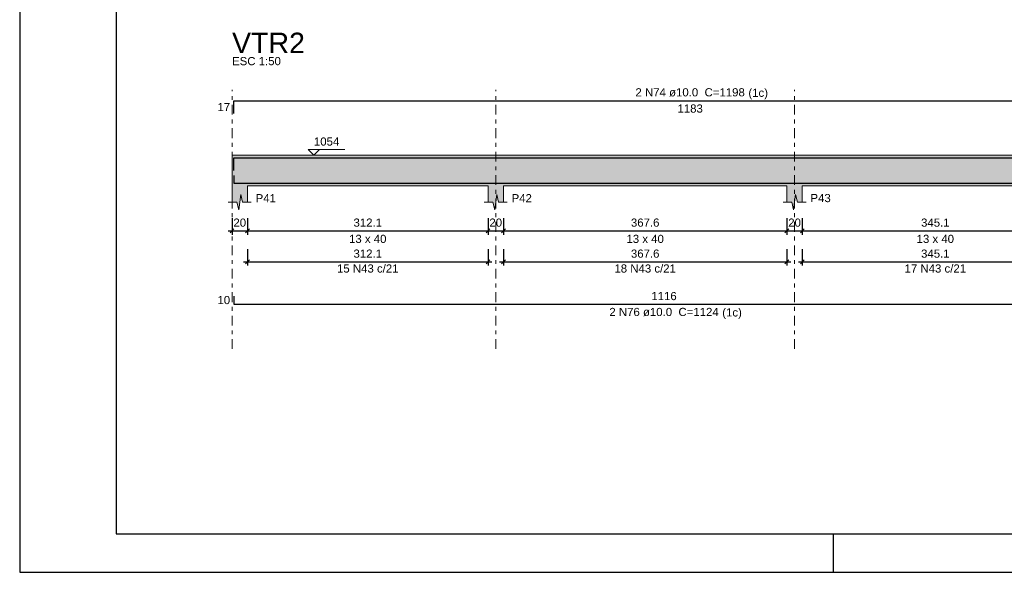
# Model space of a CAD drawing. Header units: millimetres. Extents: x 0 to 84.1, y 0 to 59.4.
# Tile 1 of 16: x 0 to 25.5, y 0 to 14.3. Entities that reach past the tile are written whole.
import ezdxf

# ---------------------------------------------------------------- set-up
doc = ezdxf.new("R2010")
doc.units = ezdxf.units.MM
doc.header["$MEASUREMENT"] = 0
doc.linetypes.add('DASHDOT', pattern=[2.54, 1.27, -0.635, 0, -0.635])
doc.linetypes.add('NULL', pattern=[0])
doc.layers.get('0').update_dxf_attribs({"lineweight": 18})
for name, color, linetype, lineweight in [('Descrição da armadura', 7, 'Continuous', 0), ('DT-Barras na forma', 2, 'Continuous', 30), ('DT-Barras rebatidas', 2, 'Continuous', 30), ('DT-Cotas', 9, 'Continuous', 5), ('DT-Forma', 5, 'Continuous', 5), ('DT-Hachura forma vigas', 254, 'Continuous', 5), ('DT-Pontilhado', 9, 'DASHDOT', 5), ('DT-Textos', 7, 'Continuous', 5), ('DT-Título', 3, 'Continuous', 20), ('Textos armaduras', 7, 'Continuous', 0)]:
    doc.layers.add(name, color=color, linetype=linetype, lineweight=lineweight)
doc.layers.add('SEDUC_MARF', color=1, linetype='Continuous')
doc.layers.add('SEDUC_MARGG', color=7, linetype='Continuous')
doc.styles.add('Arial', font='txt')
doc.dimstyles.new('UM_50.000000', dxfattribs={"dimtxt": 0.18, "dimasz": 0.1, "dimexe": 0.1, "dimexo": 0.2, "dimgap": 0, "dimtad": 1, "dimtih": 1, "dimtoh": 1, "dimdec": 1, "dimlfac": 50, "dimzin": 0, "dimdsep": 46, "dimtxsty": 'Standard', "dimcen": 0.09, "dimdle": 0.1, "dimadec": 1, "dimazin": 2, "dimtfac": 1, "dimtdec": 4, "dimtofl": 0, "dimtmove": 0, "dimatfit": 3, "dimfxl": 1, "dimtolj": 1, "dimarcsym": 0})

# ---------------------------------------------------------------- blocks, each defined once
blk = doc.blocks.new('_Oblique')
at = {"color": 0, "linetype": 'ByBlock', "lineweight": -2}
blk.add_line((-0.5, -0.5), (0.5, 0.5), dxfattribs=at)
blk = doc.blocks.new('*D143')
at = {"layer": 'Defpoints', "color": 0}
for p in [(5.509, 9.393), (5.909, 9.393), (5.909, 8.863)]:
    blk.add_point(p, dxfattribs=at)
at = {"layer": 'DT-Cotas', "color": 0, "lineweight": -2}
for p, q in [((5.509, 9.193), (5.509, 8.763)), ((5.909, 9.193), (5.909, 8.763)), ((5.409, 8.863), (6.009, 8.863))]:
    blk.add_line(p, q, dxfattribs=at)
at = {"layer": 'DT-Cotas', "color": 0, "lineweight": -2, "xscale": 0.1, "yscale": 0.1, "zscale": 0.1, "rotation": 180}
blk.add_blockref('_Oblique', (5.509, 8.863), dxfattribs=at)
at = {"layer": 'DT-Cotas', "color": 0, "lineweight": -2, "xscale": 0.1, "yscale": 0.1, "zscale": 0.1}
blk.add_blockref('_Oblique', (5.909, 8.863), dxfattribs=at)
at = {"layer": 'DT-Cotas', "color": 7, "insert": (5.709, 9.075), "char_height": 0.2118, "attachment_point": 5, "rotation": 0.0057, "style": 'Arial'}
blk.add_mtext('\\A1;20', dxfattribs=at)
blk = doc.blocks.new('*D144')
at = {"layer": 'Defpoints', "color": 0}
for p in [(5.909, 9.393), (12.15, 9.393), (12.15, 8.863)]:
    blk.add_point(p, dxfattribs=at)
at = {"layer": 'DT-Cotas', "color": 0, "lineweight": -2}
for p, q in [((5.909, 9.193), (5.909, 8.763)), ((12.15, 9.193), (12.15, 8.763)), ((5.809, 8.863), (12.25, 8.863))]:
    blk.add_line(p, q, dxfattribs=at)
at = {"layer": 'DT-Cotas', "color": 0, "lineweight": -2, "xscale": 0.1, "yscale": 0.1, "zscale": 0.1, "rotation": 180}
blk.add_blockref('_Oblique', (5.909, 8.863), dxfattribs=at)
at = {"layer": 'DT-Cotas', "color": 0, "lineweight": -2, "xscale": 0.1, "yscale": 0.1, "zscale": 0.1}
blk.add_blockref('_Oblique', (12.15, 8.863), dxfattribs=at)
at = {"layer": 'DT-Cotas', "color": 7, "insert": (9.03, 9.075), "char_height": 0.2118, "attachment_point": 5, "rotation": 0.0057, "style": 'Arial'}
blk.add_mtext('\\A1;312.1', dxfattribs=at)
blk = doc.blocks.new('*D145')
at = {"layer": 'Defpoints', "color": 0}
for p in [(12.15, 9.393), (12.55, 9.393), (12.55, 8.863)]:
    blk.add_point(p, dxfattribs=at)
at = {"layer": 'DT-Cotas', "color": 0, "lineweight": -2}
for p, q in [((12.15, 9.193), (12.15, 8.763)), ((12.55, 9.193), (12.55, 8.763)), ((12.05, 8.863), (12.65, 8.863))]:
    blk.add_line(p, q, dxfattribs=at)
at = {"layer": 'DT-Cotas', "color": 0, "lineweight": -2, "xscale": 0.1, "yscale": 0.1, "zscale": 0.1, "rotation": 180}
blk.add_blockref('_Oblique', (12.15, 8.863), dxfattribs=at)
at = {"layer": 'DT-Cotas', "color": 0, "lineweight": -2, "xscale": 0.1, "yscale": 0.1, "zscale": 0.1}
blk.add_blockref('_Oblique', (12.55, 8.863), dxfattribs=at)
at = {"layer": 'DT-Cotas', "color": 7, "insert": (12.35, 9.075), "char_height": 0.2118, "attachment_point": 5, "rotation": 0.0057, "style": 'Arial'}
blk.add_mtext('\\A1;20', dxfattribs=at)
blk = doc.blocks.new('*D146')
at = {"layer": 'Defpoints', "color": 0}
for p in [(12.55, 9.393), (19.903, 9.393), (19.903, 8.863)]:
    blk.add_point(p, dxfattribs=at)
at = {"layer": 'DT-Cotas', "color": 0, "lineweight": -2}
for p, q in [((12.55, 9.193), (12.55, 8.763)), ((19.903, 9.193), (19.903, 8.763)), ((12.45, 8.863), (20.003, 8.863))]:
    blk.add_line(p, q, dxfattribs=at)
at = {"layer": 'DT-Cotas', "color": 0, "lineweight": -2, "xscale": 0.1, "yscale": 0.1, "zscale": 0.1, "rotation": 180}
blk.add_blockref('_Oblique', (12.55, 8.863), dxfattribs=at)
at = {"layer": 'DT-Cotas', "color": 0, "lineweight": -2, "xscale": 0.1, "yscale": 0.1, "zscale": 0.1}
blk.add_blockref('_Oblique', (19.903, 8.863), dxfattribs=at)
at = {"layer": 'DT-Cotas', "color": 7, "insert": (16.227, 9.075), "char_height": 0.2118, "attachment_point": 5, "style": 'Arial'}
blk.add_mtext('\\A1;367.6', dxfattribs=at)
blk = doc.blocks.new('*D147')
at = {"layer": 'Defpoints', "color": 0}
for p in [(19.903, 9.393), (20.303, 9.393), (20.303, 8.863)]:
    blk.add_point(p, dxfattribs=at)
at = {"layer": 'DT-Cotas', "color": 0, "lineweight": -2}
for p, q in [((19.903, 9.193), (19.903, 8.763)), ((20.303, 9.193), (20.303, 8.763)), ((19.803, 8.863), (20.403, 8.863))]:
    blk.add_line(p, q, dxfattribs=at)
at = {"layer": 'DT-Cotas', "color": 0, "lineweight": -2, "xscale": 0.1, "yscale": 0.1, "zscale": 0.1, "rotation": 180}
blk.add_blockref('_Oblique', (19.903, 8.863), dxfattribs=at)
at = {"layer": 'DT-Cotas', "color": 0, "lineweight": -2, "xscale": 0.1, "yscale": 0.1, "zscale": 0.1}
blk.add_blockref('_Oblique', (20.303, 8.863), dxfattribs=at)
at = {"layer": 'DT-Cotas', "color": 7, "insert": (20.103, 9.075), "char_height": 0.2118, "attachment_point": 5, "rotation": 0.0057, "style": 'Arial'}
blk.add_mtext('\\A1;20', dxfattribs=at)
blk = doc.blocks.new('*D148')
at = {"layer": 'Defpoints', "color": 0}
for p in [(20.303, 9.393), (27.206, 9.393), (27.206, 8.863)]:
    blk.add_point(p, dxfattribs=at)
at = {"layer": 'DT-Cotas', "color": 0, "lineweight": -2}
for p, q in [((20.303, 9.193), (20.303, 8.763)), ((27.206, 9.193), (27.206, 8.763)), ((20.203, 8.863), (27.306, 8.863))]:
    blk.add_line(p, q, dxfattribs=at)
at = {"layer": 'DT-Cotas', "color": 0, "lineweight": -2, "xscale": 0.1, "yscale": 0.1, "zscale": 0.1, "rotation": 180}
blk.add_blockref('_Oblique', (20.303, 8.863), dxfattribs=at)
at = {"layer": 'DT-Cotas', "color": 0, "lineweight": -2, "xscale": 0.1, "yscale": 0.1, "zscale": 0.1}
blk.add_blockref('_Oblique', (27.206, 8.863), dxfattribs=at)
at = {"layer": 'DT-Cotas', "color": 7, "insert": (23.755, 9.075), "char_height": 0.2118, "attachment_point": 5, "style": 'Arial'}
blk.add_mtext('\\A1;345.1', dxfattribs=at)
blk = doc.blocks.new('*D158')
at = {"layer": 'Defpoints', "color": 0}
for p in [(5.909, 8.588), (12.15, 8.588), (12.15, 8.059)]:
    blk.add_point(p, dxfattribs=at)
at = {"layer": 'DT-Cotas', "color": 0, "lineweight": -2}
for p, q in [((5.909, 8.388), (5.909, 7.959)), ((12.15, 8.388), (12.15, 7.959)), ((5.809, 8.059), (12.25, 8.059))]:
    blk.add_line(p, q, dxfattribs=at)
at = {"layer": 'DT-Cotas', "color": 0, "lineweight": -2, "xscale": 0.1, "yscale": 0.1, "zscale": 0.1, "rotation": 180}
blk.add_blockref('_Oblique', (5.909, 8.059), dxfattribs=at)
at = {"layer": 'DT-Cotas', "color": 0, "lineweight": -2, "xscale": 0.1, "yscale": 0.1, "zscale": 0.1}
blk.add_blockref('_Oblique', (12.15, 8.059), dxfattribs=at)
at = {"layer": 'DT-Cotas', "color": 7, "insert": (9.03, 8.27), "char_height": 0.2118, "attachment_point": 5, "rotation": 0.0057, "style": 'Arial'}
blk.add_mtext('\\A1;312.1', dxfattribs=at)
blk = doc.blocks.new('*D159')
at = {"layer": 'Defpoints', "color": 0}
for p in [(12.55, 8.588), (19.903, 8.588), (19.903, 8.059)]:
    blk.add_point(p, dxfattribs=at)
at = {"layer": 'DT-Cotas', "color": 0, "lineweight": -2}
for p, q in [((12.55, 8.388), (12.55, 7.959)), ((19.903, 8.388), (19.903, 7.959)), ((12.45, 8.059), (20.003, 8.059))]:
    blk.add_line(p, q, dxfattribs=at)
at = {"layer": 'DT-Cotas', "color": 0, "lineweight": -2, "xscale": 0.1, "yscale": 0.1, "zscale": 0.1, "rotation": 180}
blk.add_blockref('_Oblique', (12.55, 8.059), dxfattribs=at)
at = {"layer": 'DT-Cotas', "color": 0, "lineweight": -2, "xscale": 0.1, "yscale": 0.1, "zscale": 0.1}
blk.add_blockref('_Oblique', (19.903, 8.059), dxfattribs=at)
at = {"layer": 'DT-Cotas', "color": 7, "insert": (16.227, 8.27), "char_height": 0.2118, "attachment_point": 5, "style": 'Arial'}
blk.add_mtext('\\A1;367.6', dxfattribs=at)
blk = doc.blocks.new('*D160')
at = {"layer": 'Defpoints', "color": 0}
for p in [(20.303, 8.588), (27.206, 8.588), (27.206, 8.059)]:
    blk.add_point(p, dxfattribs=at)
at = {"layer": 'DT-Cotas', "color": 0, "lineweight": -2}
for p, q in [((20.303, 8.388), (20.303, 7.959)), ((27.206, 8.388), (27.206, 7.959)), ((20.203, 8.059), (27.306, 8.059))]:
    blk.add_line(p, q, dxfattribs=at)
at = {"layer": 'DT-Cotas', "color": 0, "lineweight": -2, "xscale": 0.1, "yscale": 0.1, "zscale": 0.1, "rotation": 180}
blk.add_blockref('_Oblique', (20.303, 8.059), dxfattribs=at)
at = {"layer": 'DT-Cotas', "color": 0, "lineweight": -2, "xscale": 0.1, "yscale": 0.1, "zscale": 0.1}
blk.add_blockref('_Oblique', (27.206, 8.059), dxfattribs=at)
at = {"layer": 'DT-Cotas', "color": 7, "insert": (23.755, 8.27), "char_height": 0.2118, "attachment_point": 5, "style": 'Arial'}
blk.add_mtext('\\A1;345.1', dxfattribs=at)

msp = doc.modelspace()

# ---------------------------------------------------------------- hatches: boundary and pattern name
at = {"layer": 'DT-Hachura forma vigas', "linetype": 'Continuous'}
msp.add_hatch(color=254, dxfattribs=at).paths.add_polyline_path([(47.1059, 10.0283), (48.6059, 10.0283), (48.6059, 10.8283), (47.1059, 10.8283), (46.7059, 10.8283), (36.1033, 10.8283), (35.7033, 10.8283), (27.6059, 10.8283), (27.2059, 10.8283), (20.3033, 10.8283), (19.9033, 10.8283), (12.5505, 10.8283), (12.1505, 10.8283), (5.9093, 10.8283), (5.5093, 10.8283), (5.5093, 10.0283), (5.5093, 9.6047), (5.6343, 9.6047), (5.6843, 9.4047), (5.7343, 9.8047), (5.7843, 9.6047), (5.9093, 9.6047), (5.9093, 10.0283), (12.1505, 10.0283), (12.1505, 9.6047), (12.2755, 9.6047), (12.3255, 9.4047), (12.3755, 9.8047), (12.4255, 9.6047), (12.5505, 9.6047), (12.5505, 10.0283), (19.9033, 10.0283), (19.9033, 9.6047), (20.0283, 9.6047), (20.0783, 9.4047), (20.1283, 9.8047), (20.1783, 9.6047), (20.3033, 9.6047), (20.3033, 10.0283), (27.2059, 10.0283), (27.2059, 9.6047), (27.3309, 9.6047), (27.3809, 9.4047), (27.4309, 9.8047), (27.4809, 9.6047), (27.6059, 9.6047), (27.6059, 10.0283), (35.7033, 10.0283), (35.7033, 9.6047), (35.8283, 9.6047), (35.8783, 9.4047), (35.9283, 9.8047), (35.9783, 9.6047), (36.1033, 9.6047), (36.1033, 10.0283), (46.7059, 10.0283), (46.7059, 9.6047), (46.8309, 9.6047), (46.8809, 9.4047), (46.9309, 9.8047), (46.9809, 9.6047), (47.1059, 9.6047), (47.1059, 10.0283)])

# ---------------------------------------------------------------- linework, layer by layer
at = {"layer": 'DT-Barras na forma'}
for points in [[(5.5593, 10.427), (5.5593, 10.7583), (29.228, 10.7583)], [(5.5593, 10.2983), (5.5593, 10.0983), (27.873, 10.0983)]]:
    msp.add_lwpolyline(points, dxfattribs=at)
at = {"layer": 'DT-Barras rebatidas'}
for points in [[(5.5593, 11.9096), (5.5593, 12.2409), (29.228, 12.2409)], [(5.5593, 7.1636), (5.5593, 6.9636), (27.873, 6.9636)]]:
    msp.add_lwpolyline(points, dxfattribs=at)
at = {"layer": 'DT-Forma', "linetype": 'Continuous'}
msp.add_line((5.5093, 10.0283), (5.5093, 10.8283), dxfattribs=at)
at = {"layer": 'DT-Forma'}
for p, q in [((5.5093, 10.8283), (5.9093, 10.8283)), ((5.9093, 10.8283), (12.1505, 10.8283)), ((12.1505, 10.8283), (12.5505, 10.8283)), ((12.5505, 10.8283), (19.9033, 10.8283)), ((19.9033, 10.8283), (20.3033, 10.8283)), ((20.3033, 10.8283), (27.2059, 10.8283)), ((5.5093, 10.0283), (5.5093, 9.6047)), ((5.9093, 9.6047), (5.9093, 10.0283)), ((5.9093, 10.0283), (12.1505, 10.0283)), ((12.1505, 10.0283), (12.1505, 9.6047)), ((12.5505, 9.6047), (12.5505, 10.0283)), ((12.5505, 10.0283), (19.9033, 10.0283)), ((19.9033, 10.0283), (19.9033, 9.6047)), ((20.3033, 9.6047), (20.3033, 10.0283)), ((20.3033, 10.0283), (27.2059, 10.0283)), ((5.6843, 9.4047), (5.7343, 9.8047)), ((5.7343, 9.8047), (5.7843, 9.6047)), ((12.3255, 9.4047), (12.3755, 9.8047)), ((12.3755, 9.8047), (12.4255, 9.6047)), ((20.0783, 9.4047), (20.1283, 9.8047)), ((20.1283, 9.8047), (20.1783, 9.6047)), ((5.4093, 9.6047), (5.6343, 9.6047)), ((5.6343, 9.6047), (5.6843, 9.4047)), ((5.7843, 9.6047), (6.0093, 9.6047)), ((12.0505, 9.6047), (12.2755, 9.6047)), ((12.2755, 9.6047), (12.3255, 9.4047)), ((12.4255, 9.6047), (12.6505, 9.6047)), ((19.8033, 9.6047), (20.0283, 9.6047)), ((20.0283, 9.6047), (20.0783, 9.4047)), ((20.1783, 9.6047), (20.4033, 9.6047))]:
    msp.add_line(p, q, dxfattribs=at)
at = {"layer": 'DT-Pontilhado', "ltscale": 0.2}
for p, q in [((5.5093, 5.7987), (5.5093, 12.5233)), ((5.5093, 5.7987), (5.5093, 12.5233)), ((12.3505, 5.7987), (12.3505, 12.5233)), ((20.1033, 5.7987), (20.1033, 12.5233))]:
    msp.add_line(p, q, dxfattribs=at)
at = {"layer": 'DT-Textos'}
msp.add_lwpolyline([(7.7816, 10.9765), (7.6334, 10.8283), (7.4851, 10.9765), (8.4382, 10.9765)], dxfattribs=at)
at = {"layer": 'SEDUC_MARF'}
msp.add_line((21.1, 1), (21.1, 0), dxfattribs=at)
msp.add_lwpolyline([(84.1, 59.4), (0, 59.4), (0, 0), (84.1, 0)], close=True, dxfattribs=at)
at = {"layer": 'SEDUC_MARGG'}
msp.add_lwpolyline([(2.5, 1), (83.1, 1), (83.1, 58.4), (2.5, 58.4)], close=True, dxfattribs=at)

# ---------------------------------------------------------------- texts
at = {"layer": 'Descrição da armadura', "linetype": 'NULL', "char_height": 0.2118, "attachment_point": 8, "line_spacing_factor": 0.9, "style": 'Arial'}
for s, insert, width in [('2 N74 ø10.0  C=1198', (17.3934, 12.3468), 5.562109), ('15 N43 c/21', (9.0299, 7.7768), 3.127695), ('18 N43 c/21', (16.2269, 7.7768), 3.127695), ('17 N43 c/21', (23.7546, 7.7768), 3.127695), ('2 N76 ø10.0  C=1124', (16.7164, 6.6458), 5.562109)]:
    msp.add_mtext(s, dxfattribs=dict(at, insert=insert, width=width))
at = {"layer": 'DT-Textos', "linetype": 'NULL', "char_height": 0.2118, "line_spacing_factor": 0.798, "style": 'Arial'}
for s, insert, width, attachment_point in [('ESC 1:50', (5.5094, 13.1588), 2.482559, 7), ('(1c)', (18.9044, 12.2769), 0.998857, 7), ('1054', (7.6334, 11.0718), 1.290273, 7), ('P41', (6.1214, 9.6048), 1.031992, 7), ('P42', (12.7624, 9.6048), 1.031992, 7), ('P43', (20.5154, 9.6048), 1.031992, 7), ('13 x 40', (9.0294, 8.5458), 1.902559, 8), ('13 x 40', (16.2264, 8.5458), 1.902559, 8), ('13 x 40', (23.7544, 8.5458), 1.902559, 8), ('(1c)', (18.2264, 6.5759), 0.998857, 7)]:
    msp.add_mtext(s, dxfattribs=dict(at, insert=insert, width=width, attachment_point=attachment_point))
at = {"layer": 'DT-Título', "linetype": 'NULL', "insert": (5.5094, 13.4766), "char_height": 0.5295, "width": 3.783105, "attachment_point": 7, "line_spacing_factor": 0.798, "style": 'Arial'}
msp.add_mtext('VTR2', dxfattribs=at)
at = {"layer": 'Textos armaduras', "linetype": 'NULL', "char_height": 0.2118, "line_spacing_factor": 0.9, "style": 'Arial'}
for s, insert, width, attachment_point in [('17', (5.4593, 11.9693), 1.045137, 9), ('1183', (17.3936, 12.1436), 1.690273, 2), ('10', (5.4593, 6.9577), 1.045137, 9), ('1116', (16.7161, 7.0609), 1.690273, 8)]:
    msp.add_mtext(s, dxfattribs=dict(at, insert=insert, width=width, attachment_point=attachment_point))

# ---------------------------------------------------------------- dimensions: what is measured, and where the dimension line sits
at = {"layer": 'DT-Cotas'}
for base, p1, p2, picture, middle in [((5.9093, 8.8634), (5.5093, 9.3929), (5.9093, 9.3929), '*D143', (5.7093, 9.0752)), ((12.1505, 8.8634), (5.9093, 9.3929), (12.1505, 9.3929), '*D144', (9.0299, 9.0752)), ((12.5505, 8.8634), (12.1505, 9.3929), (12.5505, 9.3929), '*D145', (12.3505, 9.0752)), ((20.3033, 8.8634), (19.9033, 9.3929), (20.3033, 9.3929), '*D147', (20.1033, 9.0752)), ((12.1505, 8.0585), (5.9093, 8.588), (12.1505, 8.588), '*D158', (9.0299, 8.2703))]:
    dim = msp.add_linear_dim(base=base, p1=p1, p2=p2, dimstyle='UM_50.000000', override={"dimtxt": 0.2118, "dimasz": 0.1, "dimexe": 0.1, "dimexo": 0.2, "dimtad": 1, "dimtih": 0, "dimtoh": 0, "dimdec": 1, "dimlfac": 50, "dimzin": 8, "dimtxsty": 'Arial', "dimblk": 'Oblique', "dimblk1": 'Oblique', "dimblk2": 'Oblique', "dimsah": 1, "dimdle": 0.1, "dimse1": 0, "dimse2": 0, "dimclrt": 7, "dimadec": 1, "dimazin": 3, "dimtmove": 2, "dimldrblk": 'Oblique'}, dxfattribs=at)
    dim.commit()
    dim.dimension.update_dxf_attribs({"geometry": picture, "text_midpoint": middle, "dimtype": 160, "text_rotation": 0.00573})
for base, p1, p2, picture, middle in [((19.9033, 8.8634), (12.5505, 9.3929), (19.9033, 9.3929), '*D146', (16.2269, 9.0752)), ((27.2059, 8.8634), (20.3033, 9.3929), (27.2059, 9.3929), '*D148', (23.7546, 9.0752)), ((19.9033, 8.0585), (12.5505, 8.588), (19.9033, 8.588), '*D159', (16.2269, 8.2703)), ((27.2059, 8.0585), (20.3033, 8.588), (27.2059, 8.588), '*D160', (23.7546, 8.2703))]:
    dim = msp.add_linear_dim(base=base, p1=p1, p2=p2, dimstyle='UM_50.000000', override={"dimtxt": 0.2118, "dimasz": 0.1, "dimexe": 0.1, "dimexo": 0.2, "dimtad": 1, "dimtih": 0, "dimtoh": 0, "dimdec": 1, "dimlfac": 50, "dimzin": 8, "dimtxsty": 'Arial', "dimblk": 'Oblique', "dimblk1": 'Oblique', "dimblk2": 'Oblique', "dimsah": 1, "dimdle": 0.1, "dimse1": 0, "dimse2": 0, "dimclrt": 7, "dimadec": 1, "dimazin": 3, "dimtmove": 2, "dimldrblk": 'Oblique'}, dxfattribs=at)
    dim.commit()
    dim.dimension.update_dxf_attribs({"geometry": picture, "text_midpoint": middle, "dimtype": 160})

doc.saveas('drawing.dxf')
